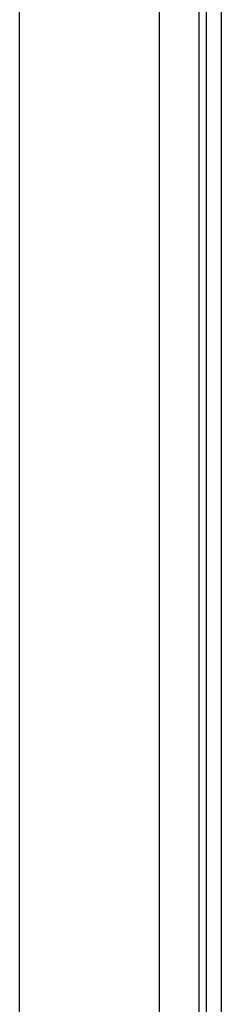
# Model space of a CAD drawing. Header units: inches. Extents: x 11 to 342, y 26 to 169.
# Tile 77 of 218: x 81.421 to 82.323, y 84.419 to 88.814. Entities that reach past the tile are written whole.
import ezdxf

# ---------------------------------------------------------------- set-up
doc = ezdxf.new("R2010")
doc.units = ezdxf.units.IN
doc.header["$MEASUREMENT"] = 0
doc.layers.add('Visible Edges(ANSI)', color=7, linetype='Continuous', lineweight=25)
doc.layers.add('Visible Tangent Edges(ANSI)', color=7, linetype='Continuous', lineweight=25)

msp = doc.modelspace()

# ---------------------------------------------------------------- linework, layer by layer
at = {"layer": 'Visible Edges(ANSI)'}
for p, q in [((82.2554, 116.8629), (82.2554, 80.2599)), ((82.3234, 80.2599), (82.3234, 116.8629)), ((82.0459, 98.2811), (82.0459, 81.0579)), ((81.4209, 81.0579), (81.4209, 98.119))]:
    msp.add_line(p, q, dxfattribs=at)
at = {"layer": 'Visible Tangent Edges(ANSI)'}
msp.add_line((82.2244, 80.1429), (82.2244, 116.8629), dxfattribs=at)

doc.saveas('drawing.dxf')
